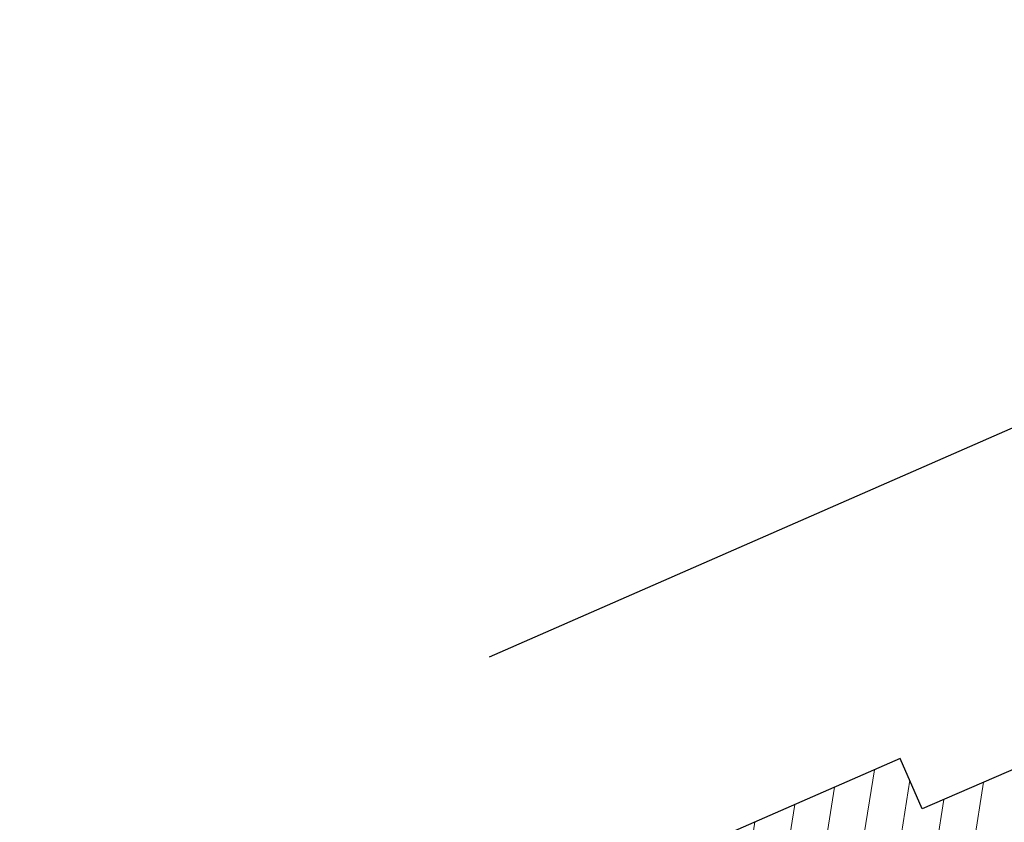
# Model space of a CAD drawing. Header units: metres. Extents: x 196651 to 397723, y 354703 to 710691.
# Tile 117 of 256: x 197789.1 to 197797.5, y 356134.55 to 356141.4. Entities that reach past the tile are written whole.
import ezdxf

# ---------------------------------------------------------------- set-up
doc = ezdxf.new("R2010")
doc.units = ezdxf.units.M
doc.header["$MEASUREMENT"] = 0
doc.layers.add('N-WE-VH-VERHARDING_HERSTRATEN-A', color=252, linetype='Continuous', lineweight=5)
doc.layers.add('X-XX-AL-HULPLIJNEN', color=4, linetype='Continuous', lineweight=25, plot=False)

msp = doc.modelspace()

# ---------------------------------------------------------------- hatches: boundary and pattern name
at = {"layer": 'N-WE-VH-VERHARDING_HERSTRATEN-A', "lineweight": 9}
h = msp.add_hatch(dxfattribs=at)
h.set_pattern_fill('ANSI31', color=256, scale=2.5, angle=36)
h.set_pattern_definition([(81, (197789.1004552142, 356130.8984695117), (-0.3086526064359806, 0.04888577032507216), [])])
h.paths.add_polyline_path([(197806.9991295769, 356137.9880574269), (197806.9584940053, 356138.0793971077), (197806.6021164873, 356138.905870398), (197796.8030594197, 356134.6695689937), (197796.6155171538, 356135.0986199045), (197789.1004552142, 356131.8137142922), (197789.5033618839, 356130.8984695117), (197796.0997470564, 356133.7818127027), (197796.285678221, 356133.3564475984)])

# ---------------------------------------------------------------- linework, layer by layer
at = {"layer": 'X-XX-AL-HULPLIJNEN', "flags": 128}
for points in [[(197793.109, 356135.966), (197805.5247306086, 356141.4012243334)], [(197806.9584940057, 356138.0793971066), (197806.6021164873, 356138.905870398), (197796.8030594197, 356134.6695689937), (197796.6155171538, 356135.0986199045), (197789.1004552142, 356131.8137142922), (197789.5033580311, 356130.8984782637)]]:
    msp.add_lwpolyline(points, dxfattribs=at)

doc.saveas('drawing.dxf')
